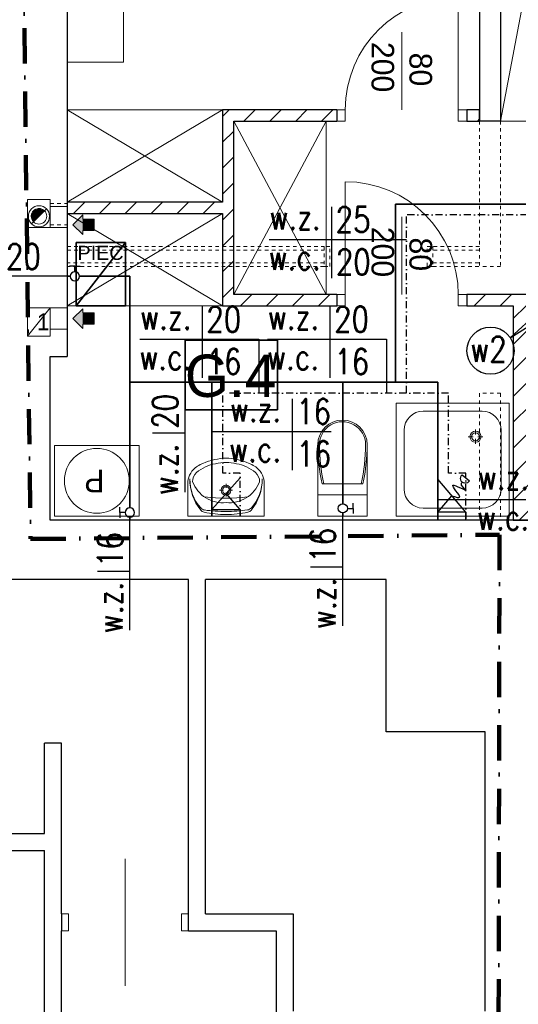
# Model space of a CAD drawing. Extents: x -220312 to -8310, y -91840 to 81907.
# Tile 58 of 128: x -190989 to -187457, y 33044 to 40023. Entities that reach past the tile are written whole.
import ezdxf
from ezdxf.enums import TextEntityAlignment as Align

# ---------------------------------------------------------------- set-up
doc = ezdxf.new("R2010")
doc.units = 0
doc.header["$MEASUREMENT"] = 0
for name, pattern in [('DASHDOT', [1, 0.5, -0.25, 0, -0.25]), ('Hidden Line', [50, 25, -25]), ('Kreski i kropki', [450, 250, -100, 0, -100])]:
    doc.linetypes.add(name, pattern=pattern)
for name, color, linetype in [('#armatura', 7, 'Continuous'), ('#opisy', 252, 'Continuous'), ('BATERIA', 3, 'Continuous'), ('srednice', 3, 'Continuous')]:
    doc.layers.add(name, color=color, linetype=linetype)
for name, color, linetype, lineweight, true_color in [('Arch drzwi_Nr_Pióra__4', 7, 'Continuous', 9, 0x029e21), ('Arch okna_Nr_Pióra__4', 7, 'Continuous', 9, 0x029e21), ('arch wypelnienia_Nr_Pióra__89', 7, 'Continuous', 20, 0x71cebe), ('Arch wyposarzenie_Nr_Pióra__9', 7, 'Continuous', 13, 0x3dad99), ('Arch wyposazenie_Nr_Pióra__9', 7, 'Continuous', 13, 0x3dad99), ('Arch ściany zewnętrzne_Nr_Pióra__9', 7, 'Continuous', 13, 0x3dad99)]:
    doc.layers.add(name, color=color, linetype=linetype, lineweight=lineweight, true_color=true_color)
for name, color, linetype, lineweight in [('Arch kominy_Nr_Pióra__1', 7, 'Continuous', 25), ('Arch kominy_Nr_Pióra__10', 134, 'Continuous', 18), ('Arch kominy_Nr_Pióra__21', 7, 'Continuous', 9), ('Arch opisy_Nr_Pióra__21', 7, 'Continuous', 9), ('arch wypelnienia_Nr_Pióra__21', 7, 'Continuous', 9), ('Arch wyposazenie_Nr_Pióra__26', 5, 'Continuous', 35), ('Arch ściany nośne_Nr_Pióra__21', 7, 'Continuous', 9), ('Arch ściany nośne_Nr_Pióra__27', 7, 'Continuous', 30), ('Drzwi ArchiCAD_Nr_Pióra__27', 7, 'Continuous', 30), ('Drzwi ArchiCAD_Nr_Pióra__5', 7, 'Continuous', 13), ('INWENT KONST. DREWNIANA_Nr_Pióra__20', 1, 'Continuous', 100), ('INWENT. DRZWI_Nr_Pióra__101', 8, 'Continuous', 13), ('INWENT. DRZWI_Nr_Pióra__5', 7, 'Continuous', 13), ('INWENT.ŚCIANY_Nr_Pióra__1', 7, 'Continuous', 25), ('INWENT.ŚCIANY_Nr_Pióra__101', 8, 'Continuous', 13), ('IS_Ciepła_woda', 1, 'DASHDOT', 30), ('Istniejące kominy_Nr_Pióra__5', 7, 'Continuous', 13), ('PODKŁAD', 252, 'Continuous', 35), ('woda zimna', 5, 'Continuous', 35)]:
    doc.layers.add(name, color=color, linetype=linetype, lineweight=lineweight)
doc.styles.add('GENERATED_STYLE_4', font='txt')
doc.styles.add('GENERATED_STYLE_6', font='txt')
doc.styles.add('GENERATED_STYLE_8', font='arial.ttf')
doc.styles.add('ROMANS', font='romans.shx', dxfattribs={"width": 0.85, "height": 0.11})
pattern_1 = [(45, (0, 0), (-91.92388, 91.92388), [])]

# ---------------------------------------------------------------- blocks, each defined once
blk = doc.blocks.new('p1')
at = {"layer": 'Arch ściany nośne_Nr_Pióra__21', "linetype": 'Continuous'}
h = blk.add_hatch(dxfattribs=at)
h.set_pattern_fill('Common_Brick', color=252, style=0, pattern_type=2)
h.set_pattern_definition(pattern_1)
h.paths.add_polyline_path([(-189552.4, 39384.9), (-189472.4, 39304.9), (-188742.4, 39304.9), (-188742.4, 39384.9)], flags=0)
h = blk.add_hatch(dxfattribs=at)
h.set_pattern_fill('Common_Brick', color=252, style=0, pattern_type=2)
h.set_pattern_definition(pattern_1)
h.paths.add_polyline_path([(-189472.4, 38074.9), (-189472.4, 39304.9), (-189552.4, 39384.9), (-189552.4, 37994.9)], flags=0)
h = blk.add_hatch(dxfattribs=at)
h.set_pattern_fill('Common_Brick', color=252, style=0, pattern_type=2)
h.set_pattern_definition(pattern_1)
h.paths.add_polyline_path([(-187732.4, 39384.9), (-187822.4, 39384.9), (-187822.4, 39304.9), (-187732.4, 39304.9)], flags=0)
h = blk.add_hatch(dxfattribs=at)
h.set_pattern_fill('Common_Brick', color=252, style=0, pattern_type=2)
h.set_pattern_definition(pattern_1)
h.paths.add_polyline_path([(-189552.4, 38729.9), (-190652.4, 38729.9), (-190652.4, 38649.9), (-189552.4, 38649.9)], flags=0)
h = blk.add_hatch(dxfattribs=at)
h.set_pattern_fill('Common_Brick', color=252, style=0, pattern_type=2)
h.set_pattern_definition(pattern_1)
h.paths.add_polyline_path([(-189472.4, 38074.9), (-189552.4, 37994.9), (-188742.4, 37994.9), (-188742.4, 38074.9)], flags=0)
h = blk.add_hatch(dxfattribs=at)
h.set_pattern_fill('Common_Brick', color=252, style=0, pattern_type=2)
h.set_pattern_definition(pattern_1)
h.paths.add_polyline_path([(-187052.4, 38074.9), (-187822.4, 38074.9), (-187822.4, 37994.9), (-187172.4, 37994.9)], flags=0)
h = blk.add_hatch(dxfattribs=at)
h.set_pattern_fill('Common_Brick', color=252, style=0, pattern_type=2)
h.set_pattern_definition(pattern_1)
h.paths.add_polyline_path([(-187372.4, 36474.9), (-187372.4, 37994.9), (-187492.4, 37994.9), (-187492.4, 36474.9)], flags=0)
at = {"color": 252}
for p, q in [((-189817.3, 37257.2), (-189817.3, 37751.4)), ((-189817.3, 37751.4), (-189162.3, 37751.4)), ((-189162.3, 37751.4), (-189162.3, 37257.2)), ((-189162.3, 37257.2), (-189817.3, 37257.2))]:
    blk.add_line(p, q, dxfattribs=at)
at = {"layer": 'Arch kominy_Nr_Pióra__1', "color": 252, "linetype": 'Continuous'}
for points in [[(-190542.4, 38499.9), (-190612.4, 38569.9), (-190542.4, 38639.9)], [(-190462.4, 38529.9), (-190542.4, 38609.9), (-190462.4, 38609.9)], [(-190542.4, 38529.9), (-190542.4, 38609.9), (-190462.4, 38529.9)], [(-190542.4, 37834.9), (-190612.4, 37904.9), (-190542.4, 37974.9)], [(-190462.4, 37864.9), (-190542.4, 37944.9), (-190462.4, 37944.9)], [(-190542.4, 37864.9), (-190542.4, 37944.9), (-190462.4, 37864.9)]]:
    blk.add_solid(points, dxfattribs=at)
at = {"layer": 'Arch kominy_Nr_Pióra__21', "color": 252, "linetype": 'Continuous'}
for p, q in [((-190799.3, 38682.9), (-190905.4, 38576.8)), ((-190772.4, 38699.9), (-190652.4, 38699.9)), ((-190652.4, 38699.9), (-190652.4, 38549.9)), ((-190542.4, 38639.9), (-190612.4, 38569.9)), ((-190542.4, 38609.9), (-190542.4, 38639.9)), ((-190462.4, 38609.9), (-190542.4, 38609.9)), ((-190462.4, 38609.9), (-190462.4, 38529.9)), ((-190772.4, 38549.9), (-190652.4, 38549.9)), ((-190612.4, 38569.9), (-190542.4, 38499.9)), ((-190462.4, 38529.9), (-190542.4, 38529.9)), ((-190542.4, 38529.9), (-190542.4, 38499.9)), ((-190542.4, 37974.9), (-190612.4, 37904.9)), ((-190542.4, 37944.9), (-190542.4, 37974.9)), ((-190612.4, 37904.9), (-190542.4, 37834.9)), ((-190462.4, 37944.9), (-190542.4, 37944.9)), ((-190462.4, 37944.9), (-190462.4, 37864.9)), ((-190462.4, 37864.9), (-190542.4, 37864.9)), ((-190542.4, 37864.9), (-190542.4, 37834.9))]:
    blk.add_line(p, q, dxfattribs=at)
for radius in [75, 55]:
    blk.add_circle((-190852.4, 38629.9), radius, dxfattribs=at)
at = {"layer": 'Arch okna_Nr_Pióra__4', "color": 252, "linetype": 'Continuous'}
for p, q in [((-188282.4, 39384.9), (-188282.4, 39934.9)), ((-188282.4, 38074.9), (-188282.4, 38624.9))]:
    blk.add_line(p, q, dxfattribs=at)
at = {"layer": 'Arch opisy_Nr_Pióra__21', "color": 252, "linetype": 'Continuous'}
for p, q in [((-189817.3, 37257.2), (-189817.3, 37751.4)), ((-189817.3, 37751.4), (-189162.3, 37751.4)), ((-189162.3, 37751.4), (-189162.3, 37257.2)), ((-189162.3, 37257.2), (-189817.3, 37257.2))]:
    blk.add_line(p, q, dxfattribs=at)
at = {"layer": 'arch wypelnienia_Nr_Pióra__21', "color": 252, "linetype": 'Continuous'}
blk.add_line((-190891.3, 38591), (-190813.5, 38668.7), dxfattribs=at)
for start, end in [(45, 180), (180, 225)]:
    blk.add_arc((-190852.4, 38629.9), 55, start, end, dxfattribs=at)
at = {"layer": 'arch wypelnienia_Nr_Pióra__89', "color": 252, "linetype": 'Continuous'}
for points in [[(-190891.3, 38591), (-190903.2, 38640), (-190891.3, 38668.7)], [(-190852.4, 38629.9), (-190891.3, 38668.7), (-190852.4, 38684.9)], [(-190891.3, 38591), (-190891.3, 38668.7), (-190852.4, 38629.9)], [(-190852.4, 38629.9), (-190852.4, 38684.9), (-190813.5, 38668.7)], [(-190903.2, 38608.8), (-190907.4, 38629.9), (-190903.2, 38640)], [(-190903.2, 38608.8), (-190903.2, 38640), (-190891.3, 38591)]]:
    blk.add_solid(points, dxfattribs=at)
at = {"layer": 'Arch wyposarzenie_Nr_Pióra__9', "color": 252, "linetype": 'Continuous'}
for p, q in [((-188322.4, 36504.9), (-188322.4, 37304.9)), ((-188322.4, 37304.9), (-187522.4, 37304.9)), ((-187522.4, 36504.9), (-187522.4, 37304.9)), ((-188131.1, 37248.6), (-187713.6, 37248.6)), ((-188266.1, 36696.1), (-188266.1, 37113.6)), ((-187811.3, 37067), (-187775.7, 37067)), ((-187760.2, 37118.2), (-187760.2, 37082.6)), ((-187744.6, 37067), (-187709, 37067)), ((-187578.6, 36696.1), (-187578.6, 37113.6)), ((-187760.2, 37051.5), (-187760.2, 37015.9)), ((-189797.3, 36504.9), (-189797.3, 36733.3)), ((-189527.4, 36704.9), (-189527.4, 36733.7)), ((-189257.3, 36504.9), (-189257.3, 36733.3)), ((-189544.1, 36688.2), (-189572.9, 36688.2)), ((-189527.4, 36642.7), (-189527.4, 36671.5)), ((-189481.9, 36688.2), (-189510.7, 36688.2)), ((-189797.3, 36504.9), (-189257.3, 36504.9)), ((-189442.2, 36504.9), (-189612.3, 36504.9)), ((-188322.4, 36504.9), (-187522.4, 36504.9)), ((-188131.1, 36561.1), (-187713.6, 36561.1))]:
    blk.add_line(p, q, dxfattribs=at)
for centre, radius in [((-187760.2, 37067), 39.4), ((-187760.2, 37067), 28.1), ((-190442.4, 36754.9), 230), ((-189527.4, 36688.2), 35), ((-189527.4, 36688.2), 25)]:
    blk.add_circle(centre, radius, dxfattribs=at)
for centre, radius, start, end in [((-188131.1, 37113.6), 135, 90, 180), ((-187713.6, 37113.6), 135, 0, 90), ((-189613, 36680.3), 212.8, 117.15714, 128.68481), ((-189550.7, 36587.5), 293, 99.99776, 129.28506), ((-189513.6, 36471.2), 444.2, 94.20524, 116.2597), ((-189527.3, 36568.2), 316.7, 76.43339, 103.56661), ((-189527.3, 36644.9), 270, 85.98758, 94.01242), ((-189541, 36471.2), 444.2, 63.7403, 85.79476), ((-189503.9, 36587.5), 293, 50.71494, 80.00224), ((-189441.5, 36680.3), 212.8, 51.31519, 62.84286), ((-189660, 36739.2), 137.4, 128.74542, 182.45518), ((-189683.3, 36753), 80.9, 130.80161, 183.93061), ((-189371.2, 36753), 80.9, 356.06939, 49.19839), ((-189394.5, 36739.2), 137.4, 357.54482, 51.25458), ((-189443.8, 36763), 339.6, 179.09275, 219.33522), ((-189478.3, 36764.7), 305.1, 179.32329, 221.47551), ((-189540.2, 36835.9), 240.7, 201.55193, 237.15578), ((-189514.4, 36835.9), 240.7, 302.84422, 338.44807), ((-189610.8, 36762.9), 339.6, 320.74225, 0.98472), ((-189576.3, 36764.7), 305.1, 318.60196, 0.75418), ((-189527.3, 37615.6), 984.9, 261.17345, 278.82043), ((-188131.1, 36696.1), 135, 180, 270), ((-187713.6, 36696.1), 135, 270, 0), ((-189546.6, 36839.8), 240.6, 238.94394, 274.60598), ((-189507.9, 36839.8), 240.6, 265.39402, 301.05606), ((-189673.2, 36592.5), 45, 221.47551, 262.16955), ((-189671.7, 36576.2), 45, 219.33522, 257.30598), ((-189533, 37191.7), 675.9, 257.30598, 270.51028), ((-189522.1, 37691), 1153.8, 262.16955, 269.75502), ((-189533.8, 37690.9), 1153.8, 270.32245, 277.90792), ((-189522.2, 37191.7), 675.9, 269.56719, 282.77149), ((-189381.2, 36592.7), 45, 277.90792, 318.60197), ((-189382.7, 36576.4), 45, 282.77149, 320.74225)]:
    blk.add_arc(centre, radius, start, end, dxfattribs=at)
at = {"layer": 'Arch wyposazenie_Nr_Pióra__26', "color": 252, "linetype": 'Continuous'}
for p, q in [((-190239.7, 38444.9), (-190589.7, 37994.9)), ((-190589.7, 38444.9), (-190239.7, 38444.9)), ((-190589.7, 37994.9), (-190589.7, 38444.9)), ((-190239.7, 38444.9), (-190239.7, 37994.9)), ((-190239.7, 37994.9), (-190589.7, 37994.9))]:
    blk.add_line(p, q, dxfattribs=at)
at = {"layer": 'Arch wyposazenie_Nr_Pióra__9', "color": 252, "linetype": 'Continuous'}
for p, q in [((-187582.4, 39304.9), (-187182.4, 41414.9)), ((-190652.4, 39721.1), (-190652.4, 40124.9)), ((-190252.4, 40124.9), (-190252.4, 39721.1)), ((-190252.4, 39721.1), (-190652.4, 39721.1)), ((-189552.4, 39384.9), (-190652.4, 38729.9)), ((-190652.4, 39384.9), (-189552.4, 38729.9)), ((-189552.4, 39384.9), (-190652.4, 39384.9)), ((-188817.4, 38074.9), (-189472.4, 39304.9)), ((-188817.4, 39304.9), (-189472.4, 38074.9)), ((-188817.4, 38074.9), (-188817.4, 39304.9)), ((-187582.4, 39304.9), (-187182.4, 39304.9)), ((-189552.4, 37994.9), (-190652.4, 38649.9)), ((-190652.4, 37994.9), (-189552.4, 38649.9)), ((-189552.4, 37994.9), (-190652.4, 37994.9)), ((-190142.4, 37004.9), (-190742.4, 37004.9)), ((-190742.4, 37004.9), (-190742.4, 36504.9)), ((-190142.4, 36504.9), (-190142.4, 37004.9)), ((-188877.4, 37011), (-188877.4, 36654.9)), ((-188527.4, 37011), (-188527.4, 36654.9)), ((-188557.6, 36732.6), (-188847.2, 36732.6)), ((-188877.4, 36654.9), (-188877.4, 36504.9)), ((-188877.4, 36654.9), (-188527.4, 36654.9)), ((-188527.4, 36654.9), (-188527.4, 36504.9)), ((-190742.4, 36504.9), (-190142.4, 36504.9))]:
    blk.add_line(p, q, dxfattribs=at)
for centre, major_axis, start_param, end_param in [((-188702.4, 37011), (-175, 0), 3.141593, 6.283185), ((-188702.4, 37011), (-163.6, 0), 3.141593, 6.298351), ((-187376.2, 37031), (-1501.3, 0), 0.013398, 0.201367), ((-187376.2, 37031), (-1489.9, 0), 0.013398, 0.202926), ((-190028.6, 37031), (-1489.9, 0), 2.938667, 3.128195), ((-190028.6, 37031), (-1501.3, 0), 2.940225, 3.128195)]:
    blk.add_ellipse(centre, major_axis=major_axis, ratio=0.99359, start_param=start_param, end_param=end_param, dxfattribs=at)
at = {"layer": 'Arch ściany nośne_Nr_Pióra__27', "color": 252, "linetype": 'Continuous'}
for p, q in [((-188742.4, 39384.9), (-189552.4, 39384.9)), ((-189552.4, 39384.9), (-189552.4, 38729.9)), ((-188742.4, 39384.9), (-188742.4, 39304.9)), ((-187732.4, 39384.9), (-187822.4, 39384.9)), ((-187822.4, 39384.9), (-187822.4, 39304.9)), ((-187732.4, 39304.9), (-187732.4, 39384.9)), ((-189472.4, 39304.9), (-188742.4, 39304.9)), ((-189472.4, 38074.9), (-189472.4, 39304.9)), ((-187822.4, 39304.9), (-187732.4, 39304.9)), ((-190652.4, 38729.9), (-190652.4, 38649.9)), ((-189552.4, 38729.9), (-190652.4, 38729.9)), ((-190652.4, 38649.9), (-189552.4, 38649.9)), ((-189552.4, 38649.9), (-189552.4, 37994.9)), ((-188742.4, 38074.9), (-189472.4, 38074.9)), ((-188742.4, 38074.9), (-188742.4, 37994.9)), ((-187052.4, 38074.9), (-187822.4, 38074.9)), ((-187822.4, 38074.9), (-187822.4, 37994.9)), ((-189552.4, 37994.9), (-188742.4, 37994.9)), ((-187822.4, 37994.9), (-187492.4, 37994.9)), ((-187492.4, 37994.9), (-187492.4, 36474.9)), ((-187492.4, 36474.9), (-187372.4, 36474.9))]:
    blk.add_line(p, q, dxfattribs=at)
at = {"layer": 'Arch ściany zewnętrzne_Nr_Pióra__9', "color": 252, "linetype": 'Continuous'}
blk.add_line((-188527.4, 36504.9), (-188877.4, 36504.9), dxfattribs=at)
at = {"layer": 'Drzwi ArchiCAD_Nr_Pióra__27', "color": 252, "linetype": 'Continuous'}
for p, q in [((-188742.4, 39384.9), (-188742.4, 39304.9)), ((-187822.4, 39384.9), (-187822.4, 39304.9)), ((-188742.4, 38074.9), (-188742.4, 37994.9)), ((-187822.4, 38074.9), (-187822.4, 37994.9))]:
    blk.add_line(p, q, dxfattribs=at)
at = {"layer": 'Drzwi ArchiCAD_Nr_Pióra__5', "color": 252, "linetype": 'Continuous'}
for p, q in [((-187882.4, 39384.9), (-187882.4, 40184.9)), ((-188742.4, 39384.9), (-188742.4, 39304.9)), ((-188682.4, 39384.9), (-188742.4, 39384.9)), ((-188682.4, 39304.9), (-188682.4, 39384.9)), ((-187882.4, 39384.9), (-187882.4, 39304.9)), ((-187822.4, 39384.9), (-187882.4, 39384.9)), ((-187822.4, 39304.9), (-187822.4, 39384.9)), ((-188742.4, 39304.9), (-188682.4, 39304.9)), ((-187882.4, 39304.9), (-187822.4, 39304.9)), ((-188682.4, 38074.9), (-188682.4, 38874.9)), ((-188742.4, 37994.9), (-188742.4, 38074.9)), ((-188742.4, 38074.9), (-188682.4, 38074.9)), ((-188682.4, 38074.9), (-188682.4, 37994.9)), ((-187882.4, 38074.9), (-187822.4, 38074.9)), ((-187882.4, 37994.9), (-187882.4, 38074.9)), ((-187822.4, 38074.9), (-187822.4, 37994.9)), ((-188682.4, 37994.9), (-188742.4, 37994.9)), ((-187822.4, 37994.9), (-187882.4, 37994.9))]:
    blk.add_line(p, q, dxfattribs=at)
for centre, start, end in [((-187882.4, 39384.9), 90, 180), ((-188682.4, 38074.9), 0, 90)]:
    blk.add_arc(centre, 800, start, end, dxfattribs=at)
at = {"layer": 'INWENT KONST. DREWNIANA_Nr_Pióra__20', "color": 252, "linetype": 'Kreski i kropki'}
for p, q in [((-190988.7, 42664.3), (-190911.7, 36342.5)), ((-190988.7, 42664.3), (-190911.7, 36342.5)), ((-190911.7, 36342.5), (-187590.4, 36372.3)), ((-190911.7, 36342.5), (-187590.4, 36372.3)), ((-187590.4, 36372.3), (-187601.8, 30007)), ((-187590.4, 36372.3), (-187601.8, 30007))]:
    blk.add_line(p, q, dxfattribs=at)
at = {"layer": 'INWENT. DRZWI_Nr_Pióra__101', "color": 252, "linetype": 'Hidden Line'}
for p, q in [((-188792.4, 38414.9), (-188832.4, 38414.9)), ((-188792.4, 38274.9), (-188792.4, 38414.9)), ((-188102.4, 38414.9), (-188062.4, 38414.9)), ((-188102.4, 38274.9), (-188102.4, 38414.9)), ((-188832.4, 38274.9), (-188792.4, 38274.9)), ((-188062.4, 38274.9), (-188102.4, 38274.9))]:
    blk.add_line(p, q, dxfattribs=at)
at = {"layer": 'INWENT. DRZWI_Nr_Pióra__5', "color": 252, "linetype": 'Continuous'}
for p, q in [((-190242.4, 34074.9), (-190242.4, 33174.9)), ((-190692.4, 33684.9), (-190642.4, 33684.9)), ((-190642.4, 33684.9), (-190642.4, 33564.9)), ((-189792.4, 33684.9), (-189842.4, 33684.9)), ((-189842.4, 33684.9), (-189842.4, 33564.9)), ((-190642.4, 33564.9), (-190692.4, 33564.9)), ((-189842.4, 33564.9), (-189792.4, 33564.9))]:
    blk.add_line(p, q, dxfattribs=at)
at = {"layer": 'INWENT.ŚCIANY_Nr_Pióra__1', "color": 252, "linetype": 'Continuous'}
for p, q in [((-187732.4, 42224.9), (-187732.4, 39304.9)), ((-187582.4, 42224.9), (-187582.4, 39304.9)), ((-190652.4, 41264.9), (-190652.4, 37634.9)), ((-187582.4, 39304.9), (-187732.4, 39304.9)), ((-190772.4, 37634.9), (-190652.4, 37634.9)), ((-190772.4, 36474.9), (-190772.4, 37634.9)), ((-186472.4, 36474.9), (-190772.4, 36474.9)), ((-189792.4, 36054.9), (-191982.4, 36054.9)), ((-189792.4, 33564.9), (-189792.4, 36054.9)), ((-189672.4, 33684.9), (-189672.4, 36054.9)), ((-188392.4, 36054.9), (-189672.4, 36054.9)), ((-188392.4, 34974.9), (-188392.4, 36054.9)), ((-187692.4, 34974.9), (-188392.4, 34974.9)), ((-187692.4, 32994.9), (-187692.4, 34974.9)), ((-190812.4, 34254.9), (-190812.4, 34894.9)), ((-190692.4, 34894.9), (-190812.4, 34894.9)), ((-190692.4, 33684.9), (-190692.4, 34894.9)), ((-191692.4, 34254.9), (-190812.4, 34254.9)), ((-191812.4, 34134.9), (-190812.4, 34134.9)), ((-190812.4, 30404.9), (-190812.4, 34134.9)), ((-190692.4, 33684.9), (-190692.4, 33564.9)), ((-189672.4, 33684.9), (-189052.4, 33684.9)), ((-189052.4, 33684.9), (-189052.4, 32994.9)), ((-190692.4, 30404.9), (-190692.4, 33564.9)), ((-189792.4, 33564.9), (-189172.4, 33564.9)), ((-189172.4, 33564.9), (-189172.4, 32874.9))]:
    blk.add_line(p, q, dxfattribs=at)
at = {"layer": 'INWENT.ŚCIANY_Nr_Pióra__101', "color": 252, "linetype": 'Hidden Line'}
for p, q in [((-187732.4, 39304.9), (-187732.4, 38274.9)), ((-187582.4, 39304.9), (-187582.4, 38274.9)), ((-190772.4, 38719.9), (-190652.4, 38719.9)), ((-190772.4, 38569.9), (-190652.4, 38569.9)), ((-190652.4, 38414.9), (-188832.4, 38414.9)), ((-190652.4, 38389.9), (-188832.4, 38389.9)), ((-188832.4, 38414.9), (-188832.4, 38274.9)), ((-187732.4, 38414.9), (-188062.4, 38414.9)), ((-188062.4, 38414.9), (-188062.4, 38274.9)), ((-187732.4, 38389.9), (-188062.4, 38389.9)), ((-188832.4, 38299.9), (-190652.4, 38299.9)), ((-188832.4, 38274.9), (-190652.4, 38274.9)), ((-188062.4, 38299.9), (-187732.4, 38299.9)), ((-188062.4, 38274.9), (-187732.4, 38274.9)), ((-187582.4, 38274.9), (-187732.4, 38274.9)), ((-187732.4, 37374.9), (-187732.4, 36474.9)), ((-187582.4, 37374.9), (-187732.4, 37374.9)), ((-187582.4, 37374.9), (-187582.4, 36474.9))]:
    blk.add_line(p, q, dxfattribs=at)
at = {"layer": 'Istniejące kominy_Nr_Pióra__5', "color": 252, "linetype": 'Continuous'}
for p, q in [((-190932.4, 38549.9), (-190932.4, 38749.9)), ((-190932.4, 38749.9), (-190772.4, 38749.9)), ((-190772.4, 38549.9), (-190772.4, 38749.9)), ((-190932.4, 38549.9), (-190772.4, 38549.9)), ((-190932.4, 37779.9), (-190772.4, 37979.9)), ((-190932.4, 37779.9), (-190932.4, 37979.9)), ((-190932.4, 37979.9), (-190772.4, 37979.9)), ((-190772.4, 37779.9), (-190772.4, 37979.9)), ((-190772.4, 37979.9), (-190652.4, 37979.9)), ((-190772.4, 37829.9), (-190652.4, 37829.9)), ((-190932.4, 37779.9), (-190772.4, 37779.9))]:
    blk.add_line(p, q, dxfattribs=at)
at = {"layer": 'Arch drzwi_Nr_Pióra__4', "color": 252, "linetype": 'Continuous', "style": 'GENERATED_STYLE_6'}
for s, p in [('200', (-188496.9, 39865.6)), ('80', (-188228.2, 39789.4)), ('200', (-188496.9, 38555.6)), ('80', (-188228.2, 38479.4))]:
    blk.add_text(s, height=160, rotation=270, dxfattribs=at).set_placement(p)
at = {"layer": 'Arch kominy_Nr_Pióra__10', "color": 252, "linetype": 'Continuous', "style": 'GENERATED_STYLE_6'}
blk.add_text('1', height=120, dxfattribs=at).set_placement((-190866.7, 37821.7))
at = {"layer": 'Arch opisy_Nr_Pióra__21', "color": 252, "linetype": 'Continuous'}
for s, height, style, p in [('PIEC', 100, 'GENERATED_STYLE_8', (-190579.1, 38320.4)), ('G.4', 300, 'GENERATED_STYLE_4', (-189818.4, 37349.2))]:
    blk.add_text(s, height=height, dxfattribs=dict(at, style=style)).set_placement(p)
at = {"layer": 'Arch wyposazenie_Nr_Pióra__9', "color": 252, "linetype": 'Continuous', "style": 'GENERATED_STYLE_6'}
blk.add_text('P', height=160, rotation=180, dxfattribs=at).set_placement((-190389, 36833.1))
blk = doc.blocks.new('WANBATERIA')
at = {"layer": 'BATERIA'}
for p, q in [((-7.33, 26.43), (-12.48, 22.2)), ((-10, 0), (10, 23.27)), ((10, 0), (0, 11.63))]:
    blk.add_line(p, q, dxfattribs=at)
blk.add_arc((-9.5, 23.82), 3.39, 208.55521, 50.14282, dxfattribs=at)
blk.add_spline([(0, 11.63), (-5.62, 10.58), (-0.67, 19.12), (-10.12, 15.53), (-6.75, 20.47), (-7.42, 21.14)], degree=3, dxfattribs=at)
blk = doc.blocks.new('A$C2C9D34AD')
at = {"layer": '#armatura', "color": 3}
for p, q in [((45.8, 200.2), (-0.9, 200)), ((46.7, 0.2), (45.8, 200.2)), ((46.7, 0.2), (0, 0))]:
    blk.add_line(p, q, dxfattribs=at)
at = {"layer": '#armatura', "lineweight": 30, "xscale": -10, "yscale": 10, "zscale": 10, "rotation": 270.2452055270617}
blk.add_blockref('WANBATERIA', (46.2, 100.2), dxfattribs=at)
blk = doc.blocks.new('A$C38944C4B')
at = {"rotation": 359.7547680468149}
blk.add_blockref('A$C2C9D34AD', (-0.8, -200), dxfattribs=at)
blk = doc.blocks.new('zawór')
at = {"layer": '#armatura', "color": 6}
for p, q in [((35456.52, -2395.35), (35452.78, -2395.35)), ((35456.52, -2399.32), (35456.52, -2395.35)), ((35456.52, -2395.35), (35460.27, -2395.35))]:
    blk.add_line(p, q, dxfattribs=at)
blk.add_circle((35456.52, -2402.6), 3.28, dxfattribs=at)
blk = doc.blocks.new('123')
at = {"layer": 'BATERIA'}
for p, q in [((3328807.82, 5990842.9), (3328807.82, 5990847.57)), ((3328827.82, 5990842.9), (3328827.82, 5990847.57)), ((3328827.82, 5990842.9), (3328807.82, 5990820.42)), ((3328807.82, 5990842.9), (3328817.82, 5990831.66)), ((3328827.82, 5990842.9), (3328807.82, 5990842.9))]:
    blk.add_line(p, q, dxfattribs=at)

msp = doc.modelspace()

# ---------------------------------------------------------------- linework, layer by layer
at = {"layer": '#opisy', "color": 7}
for q in [(-187317.8, 37948), (-187233.2, 37948)]:
    msp.add_line((-187513.6, 37767.7), q, dxfattribs=at)
msp.add_circle((-187654.1, 37677.3), 167, dxfattribs=at)
at = {"layer": 'IS_Ciepła_woda', "ltscale": 100}
for p, q in [((-180986.3, 38639.7), (-188249.9, 38639.7)), ((-188249.9, 37376.9), (-188249.9, 38639.7)), ((-189550.3, 36808.4), (-189550.3, 37376.9)), ((-187950.7, 37376.9), (-189550.3, 37376.9)), ((-187950.7, 36808.4), (-187950.7, 37376.9)), ((-189427.3, 36808.4), (-189550.3, 36808.4)), ((-189427.3, 36504.6), (-189427.3, 36808.4)), ((-187827.8, 36808.4), (-187950.7, 36808.4)), ((-187827.8, 36480.4), (-187827.8, 36808.4))]:
    msp.add_line(p, q, dxfattribs=at)
at = {"layer": 'srednice', "color": 7}
for p, q in [((-188779.9, 38696.1), (-188779.9, 38190.9)), ((-189222.4, 38466.3), (-188249.9, 38466.3)), ((-190652.4, 38204.2), (-191551.3, 38204.2)), ((-189695.8, 37989.4), (-189695.8, 37484.2)), ((-188791, 37989.4), (-188791, 37484.2)), ((-190138.3, 37759.7), (-189294.8, 37759.7)), ((-189294.8, 37759.7), (-189294.8, 37376.9)), ((-189233.5, 37759.7), (-188390, 37759.7)), ((-188390, 37759.7), (-188390, 37376.9)), ((-189817, 36675), (-189817.3, 37454)), ((-189059.8, 37335.3), (-189059.8, 36830.1)), ((-190047.1, 37094.2), (-189817.3, 37094.2)), ((-189627.3, 37105.5), (-188781.6, 37105.5)), ((-188027.8, 36623.4), (-187025.5, 36623.4)), ((-188699.9, 35725.8), (-188700.2, 36504.9)), ((-190207.8, 35695.8), (-190208.2, 36474.9)), ((-190437.9, 36115.1), (-190208.1, 36115.1)), ((-188930, 36145.1), (-188700.2, 36145.1))]:
    msp.add_line(p, q, dxfattribs=at)
at = {"layer": 'woda zimna', "color": 5}
for p, q in [((-188327, 38716.8), (-180933.9, 38716.8)), ((-188327, 37454), (-188327, 38716.8)), ((-190630.4, 38204.2), (-190652.4, 38204.2)), ((-190208.2, 38204.2), (-190564.9, 38204.2)), ((-190208.2, 38204.2), (-190208.2, 36562.4)), ((-190208.2, 37454), (-188027.8, 37454)), ((-189627.3, 36504.6), (-189627.3, 37454)), ((-188700.2, 37454), (-188700.2, 36592.4)), ((-188027.8, 36480.5), (-188027.8, 37454)), ((-188700.2, 36526.8), (-188700.2, 36504.9)), ((-190208.2, 36496.8), (-190208.2, 36474.9))]:
    msp.add_line(p, q, dxfattribs=at)

# ---------------------------------------------------------------- block references
at = {"layer": 'BATERIA', "xscale": 10, "yscale": 10, "zscale": 10, "rotation": 180.0084058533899}
msp.add_blockref('123', (33089861.3, 59949863.4), dxfattribs=at)
at = {"layer": 'IS_Ciepła_woda', "ltscale": 10, "rotation": 89.99999999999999}
msp.add_blockref('A$C38944C4B', (-188027.8, 36487), dxfattribs=at)
at = {"layer": 'PODKŁAD'}
msp.add_blockref('p1', (0, 0), dxfattribs=at)
at = {"layer": 'woda zimna', "color": 5, "linetype": 'Continuous', "yscale": 10, "zscale": 10}
for p, xscale, rotation in [((163967.6, 62230.2), -10, 4.939884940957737e-06), ((-164674.2, 391124.8), 10, 269.999995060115), ((-214234.1, 391094.8), -10, 90.00000493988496)]:
    msp.add_blockref('zawór', p, dxfattribs=dict(at, xscale=xscale, rotation=rotation))

# ---------------------------------------------------------------- texts
at = {"layer": 'srednice', "color": 3, "style": 'ROMANS', "width": 0.8}
for s, p in [('w.z.', (-189221.1, 38535.2)), ('25', (-188750.8, 38517)), ('20', (-191085.9, 38254.8)), ('w.c.', (-189227, 38250)), ('20', (-188748.8, 38216.3)), ('20', (-189666.6, 37810.4)), ('20', (-188761.9, 37810.4)), ('w.z.', (-190137, 37828.5)), ('w.z.', (-189232.3, 37828.5)), ('16', (-189664.7, 37509.7)), ('16', (-188759.9, 37509.7)), ('w.c.', (-190142.8, 37543.3)), ('w.c.', (-189238.1, 37543.3)), ('16', (-189030.6, 37156.2)), ('w.z.', (-189501, 37174.3)), ('w.c.', (-189506.8, 36889.1)), ('16', (-189028.7, 36855.5)), ('w.z.', (-187745, 36692.2)), ('w.c.', (-187750.8, 36407))]:
    msp.add_text(s, height=180, dxfattribs=at).set_placement(p)
msp.add_text('w2', height=180, dxfattribs=at).set_placement((-187669.2, 37688), align=Align.MIDDLE_CENTER)
for s, p in [('20', (-189868, 37123.4)), ('w.z.', (-189869.4, 36653)), ('16', (-188750.9, 36174.2)), ('16', (-190258.8, 36144.2)), ('w.z.', (-190260.2, 35673.8)), ('w.z.', (-188752.3, 35703.8))]:
    msp.add_text(s, height=180, rotation=90, dxfattribs=at).set_placement(p)

doc.saveas('drawing.dxf')
